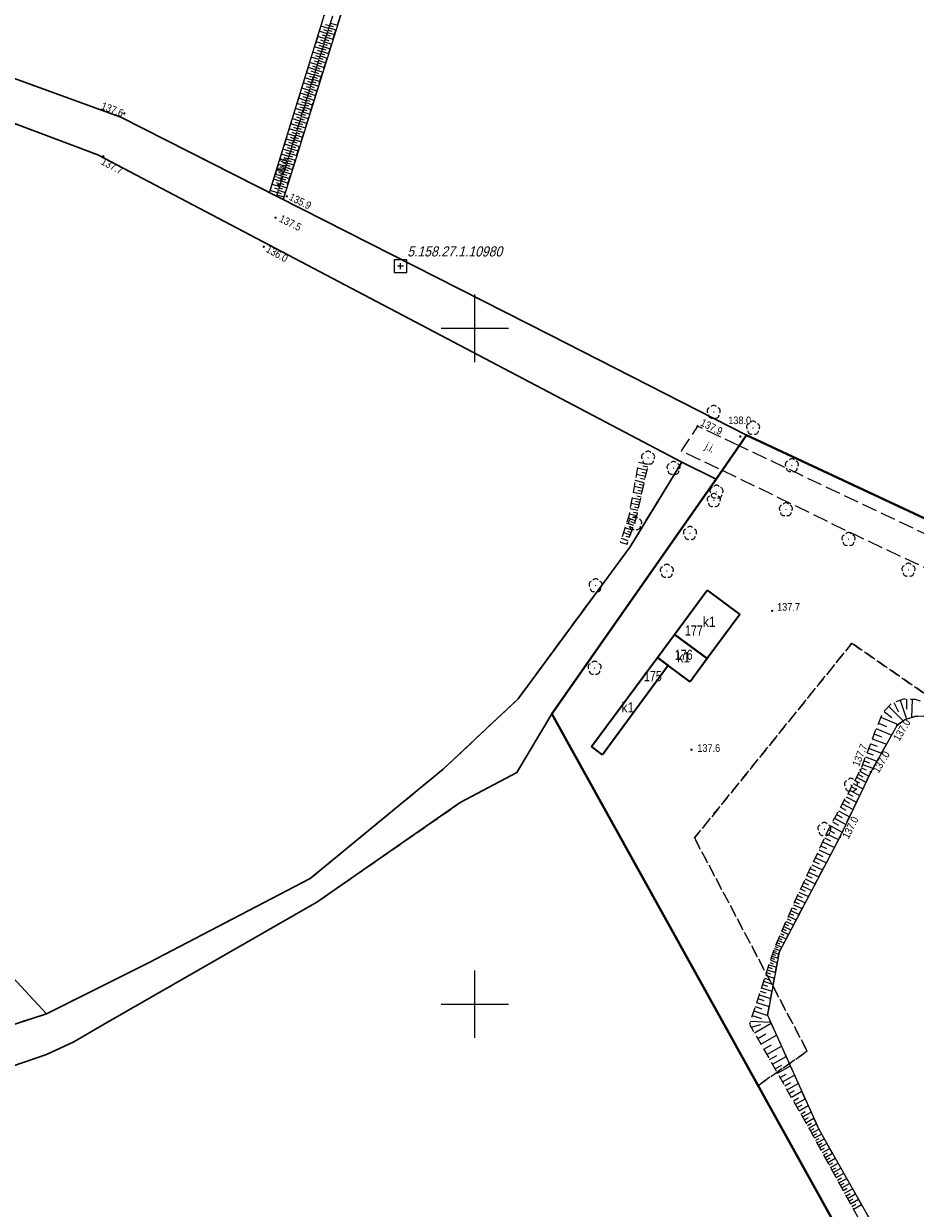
# Model space of a CAD drawing. Header units: metres. Extents: x 5548743 to 5556416, y 5707500 to 5714000.
# Tile 98 of 203: x 5553033 to 5553165, y 5711170 to 5711345. Entities that reach past the tile are written whole.
import ezdxf
from ezdxf.enums import TextEntityAlignment as Align

# ---------------------------------------------------------------- set-up
doc = ezdxf.new("R2010")
doc.units = ezdxf.units.M
doc.header["$MEASUREMENT"] = 0
for name, pattern in [('1.5_0.75', [2.25, 1.5, -0.75]), ('2.25_0.75', [3, 2.25, -0.75]), ('219-1000', [0])]:
    doc.linetypes.add(name, pattern=pattern)
doc.layers.get('0').update_dxf_attribs({"color": 2, "linetype": 'CONTINUOUS', "lineweight": 5})
for name, color, linetype in [('000 Inne (niezydentyfikowane)', 7, 'CONTINUOUS'), ('216-obręb ewidencyjny', 7, 'CONTINUOUS'), ('217-kontur klasyfikacyjny', 7, 'CONTINUOUS'), ('218-kontur użytku gruntowego', 7, 'CONTINUOUS'), ('219-działka ewidencyjna', 7, 'CONTINUOUS'), ('312-budynek ewidencyjny', 7, 'CONTINUOUS'), ('312-oznaczenie budynku ewidencyjnego', 7, 'CONTINUOUS'), ('312-oznaczenie budynku ewidencyjnego-Atr117', 7, 'CONTINUOUS'), ('drzewo liściaste', 7, 'CONTINUOUS'), ('jezdnia', 7, 'CONTINUOUS'), ('jezdnia-Atr17', 7, 'CONTINUOUS'), ('pikieta naturalna', 7, 'CONTINUOUS'), ('pikieta naturalna-Atr2', 7, 'CONTINUOUS'), ('skarpa nieumocniona', 7, 'CONTINUOUS'), ('Szczegółowa osnowa geodezyjna pozioma', 7, 'CONTINUOUS'), ('Szczegółowa osnowa geodezyjna pozioma-Atr103', 7, 'CONTINUOUS'), ('woda stojąca', 7, 'CONTINUOUS'), ('Wstawianie ramki sekcyjnej z opisem', 7, 'CONTINUOUS')]:
    doc.layers.add(name, color=color, linetype=linetype)
doc.styles.get("Standard").update_dxf_attribs({"font": 'Working1250', "width": 0.75})

# ---------------------------------------------------------------- blocks, each defined once
blk = doc.blocks.new('OP021')
at = {"linetype": 'Continuous', "lineweight": 13}
h = blk.add_hatch(color=0, dxfattribs=at)
edge = h.paths.add_edge_path()
edge.add_arc((0, 0), 0.1, 0, 360)
at = {"color": 0, "linetype": 'Continuous', "lineweight": -3}
for centre, start, end in [((-0.476, 0.154), 110.388, 213.756), ((0, 0.5), 38.316, 141.684), ((0.476, 0.154), 326.244, 69.612), ((-0.294, -0.404), 182.272, 285.64), ((0.294, -0.404), 254.36, 357.728), ((0.294, -0.404), 254.36, 357.728)]:
    blk.add_arc(centre, 0.5, start, end, dxfattribs=at)
blk = doc.blocks.new('PW01')
at = {"linetype": 'Continuous', "lineweight": 13}
h = blk.add_hatch(color=0, dxfattribs=at)
edge = h.paths.add_edge_path()
edge.add_arc((0, 0), 0.18, 0, 360)
blk = doc.blocks.new('OSSP')
at = {"color": 0}
for p, q in [((-0.939, 0.938), (-0.939, -0.938)), ((-0.939, 0.938), (-0.939, -0.938)), ((0.936, 0.938), (-0.939, 0.938)), ((0.936, 0.938), (-0.939, 0.938)), ((0.45, 0), (-0.45, 0)), ((0.45, 0), (-0.45, 0)), ((0, -0.45), (0, 0.45)), ((0, -0.45), (0, 0.45)), ((0.936, -0.938), (0.936, 0.938)), ((0.936, -0.938), (0.936, 0.938)), ((-0.939, -0.938), (0.936, -0.938)), ((-0.939, -0.938), (0.936, -0.938))]:
    blk.add_line(p, q, dxfattribs=at)
blk = doc.blocks.new('RAMKA1000K')
at = {"color": 0}
for p, q in [((300, 295), (300, 305)), ((295, 300), (305, 300)), ((300, 195), (300, 205)), ((295, 200), (305, 200))]:
    blk.add_line(p, q, dxfattribs=at)

msp = doc.modelspace()

# ---------------------------------------------------------------- linework, layer by layer
at = {"layer": '000 Inne (niezydentyfikowane)', "color": 252, "linetype": 'Continuous', "lineweight": 18, "flags": 128}
for points in [[(5553078.63, 5711345.15), (5553079.67, 5711344.83)], [(5553078.13, 5711343.56), (5553076.98, 5711343.92)], [(5553078.37, 5711344.33), (5553077.22, 5711344.69)], [(5553078.01, 5711343.18), (5553077.44, 5711343.36)], [(5553078.25, 5711343.94), (5553077.68, 5711344.12)], [(5553078.49, 5711344.71), (5553077.91, 5711344.89)], [(5553078.09, 5711343.41), (5553078.61, 5711343.25)], [(5553078.19, 5711343.76), (5553079.24, 5711343.43)], [(5553078.3, 5711344.11), (5553078.82, 5711343.94)], [(5553078.41, 5711344.45), (5553079.46, 5711344.13)], [(5553078.52, 5711344.8), (5553079.04, 5711344.64)], [(5553077.42, 5711341.26), (5553076.27, 5711341.62)], [(5553077.66, 5711342.03), (5553076.51, 5711342.38)], [(5553077.89, 5711342.79), (5553076.74, 5711343.15)], [(5553077.54, 5711341.64), (5553076.96, 5711341.82)], [(5553077.78, 5711342.41), (5553077.2, 5711342.59)], [(5553077.55, 5711341.67), (5553078.59, 5711341.35)], [(5553077.65, 5711342.02), (5553078.17, 5711341.86)], [(5553077.76, 5711342.37), (5553078.8, 5711342.04)], [(5553077.87, 5711342.72), (5553078.39, 5711342.55)], [(5553077.98, 5711343.06), (5553079.02, 5711342.74)], [(5553076.94, 5711339.73), (5553075.8, 5711340.09)], [(5553077.18, 5711340.5), (5553076.03, 5711340.85)], [(5553077.06, 5711340.12), (5553076.49, 5711340.29)], [(5553077.3, 5711340.88), (5553076.73, 5711341.06)], [(5553077.01, 5711339.94), (5553077.53, 5711339.78)], [(5553077.11, 5711340.29), (5553078.15, 5711339.96)], [(5553077.22, 5711340.63), (5553077.74, 5711340.47)], [(5553077.33, 5711340.98), (5553078.37, 5711340.66)], [(5553077.44, 5711341.33), (5553077.96, 5711341.16)], [(5553076.47, 5711338.21), (5553075.33, 5711338.56)], [(5553076.71, 5711338.97), (5553075.56, 5711339.33)], [(5553076.35, 5711337.83), (5553075.78, 5711338.01)], [(5553076.59, 5711338.59), (5553076.02, 5711338.77)], [(5553076.82, 5711339.35), (5553076.25, 5711339.53)], [(5553076.47, 5711338.21), (5553077.51, 5711337.89)], [(5553076.58, 5711338.56), (5553077.09, 5711338.39)], [(5553076.68, 5711338.9), (5553077.72, 5711338.58)], [(5553076.79, 5711339.25), (5553077.31, 5711339.09)], [(5553076.9, 5711339.59), (5553077.94, 5711339.27)], [(5553075.76, 5711335.93), (5553074.62, 5711336.28)], [(5553076, 5711336.69), (5553074.86, 5711337.04)], [(5553076.23, 5711337.45), (5553075.09, 5711337.8)], [(5553075.88, 5711336.31), (5553075.31, 5711336.49)], [(5553076.11, 5711337.07), (5553075.54, 5711337.25)], [(5553075.93, 5711336.48), (5553076.45, 5711336.32)], [(5553076.04, 5711336.83), (5553077.07, 5711336.51)], [(5553076.15, 5711337.17), (5553076.66, 5711337.01)], [(5553076.25, 5711337.52), (5553077.29, 5711337.2)], [(5553076.36, 5711337.86), (5553076.88, 5711337.7)], [(5553075.29, 5711334.42), (5553074.15, 5711334.77)], [(5553075.52, 5711335.17), (5553074.39, 5711335.53)], [(5553075.41, 5711334.79), (5553074.84, 5711334.97)], [(5553075.64, 5711335.55), (5553075.07, 5711335.73)], [(5553075.29, 5711334.42), (5553075.8, 5711334.26)], [(5553075.4, 5711334.76), (5553076.43, 5711334.44)], [(5553075.5, 5711335.11), (5553076.02, 5711334.94)], [(5553075.61, 5711335.45), (5553076.64, 5711335.13)], [(5553075.72, 5711335.79), (5553076.23, 5711335.63)], [(5553075.82, 5711336.14), (5553076.86, 5711335.82)], [(5553074.82, 5711332.9), (5553073.69, 5711333.26)], [(5553075.05, 5711333.66), (5553073.92, 5711334.01)], [(5553074.7, 5711332.53), (5553074.13, 5711332.7)], [(5553074.94, 5711333.28), (5553074.37, 5711333.46)], [(5553075.17, 5711334.04), (5553074.6, 5711334.21)], [(5553074.75, 5711332.7), (5553075.78, 5711332.38)], [(5553074.86, 5711333.04), (5553075.38, 5711332.88)], [(5553074.97, 5711333.38), (5553076, 5711333.06)], [(5553075.07, 5711333.73), (5553075.59, 5711333.57)], [(5553075.18, 5711334.07), (5553076.21, 5711333.75)], [(5553074.12, 5711330.64), (5553072.99, 5711331)], [(5553074.35, 5711331.4), (5553073.22, 5711331.75)], [(5553074.58, 5711332.15), (5553073.45, 5711332.5)], [(5553074.23, 5711331.02), (5553073.67, 5711331.2)], [(5553074.47, 5711331.77), (5553073.9, 5711331.95)], [(5553074.22, 5711330.98), (5553074.73, 5711330.82)], [(5553074.33, 5711331.32), (5553075.35, 5711331)], [(5553074.43, 5711331.67), (5553074.95, 5711331.51)], [(5553074.54, 5711332.01), (5553075.57, 5711331.69)], [(5553074.65, 5711332.35), (5553075.16, 5711332.19)], [(5553073.65, 5711329.14), (5553072.52, 5711329.49)], [(5553073.88, 5711329.89), (5553072.75, 5711330.24)], [(5553073.76, 5711329.52), (5553073.2, 5711329.69)], [(5553074, 5711330.27), (5553073.43, 5711330.44)], [(5553073.69, 5711329.27), (5553074.71, 5711328.95)], [(5553073.79, 5711329.61), (5553074.31, 5711329.45)], [(5553073.9, 5711329.95), (5553074.93, 5711329.63)], [(5553074.01, 5711330.3), (5553074.52, 5711330.14)], [(5553074.11, 5711330.64), (5553075.14, 5711330.32)], [(5553073.18, 5711327.65), (5553072.06, 5711327.99)], [(5553073.41, 5711328.39), (5553072.29, 5711328.74)], [(5553073.07, 5711327.27), (5553072.5, 5711327.45)], [(5553073.3, 5711328.02), (5553072.74, 5711328.19)], [(5553073.53, 5711328.77), (5553072.97, 5711328.94)], [(5553073.16, 5711327.56), (5553073.67, 5711327.4)], [(5553073.26, 5711327.9), (5553074.29, 5711327.58)], [(5553073.37, 5711328.24), (5553073.88, 5711328.08)], [(5553073.47, 5711328.59), (5553074.5, 5711328.27)], [(5553073.58, 5711328.93), (5553074.09, 5711328.77)], [(5553072.49, 5711325.41), (5553071.37, 5711325.75)], [(5553072.72, 5711326.15), (5553071.6, 5711326.5)], [(5553072.95, 5711326.9), (5553071.83, 5711327.25)], [(5553072.6, 5711325.78), (5553072.04, 5711325.95)], [(5553072.83, 5711326.52), (5553072.27, 5711326.7)], [(5553072.62, 5711325.86), (5553073.65, 5711325.54)], [(5553072.73, 5711326.2), (5553073.24, 5711326.04)], [(5553072.84, 5711326.54), (5553073.86, 5711326.22)], [(5553072.94, 5711326.88), (5553073.45, 5711326.72)], [(5553073.05, 5711327.22), (5553074.07, 5711326.9)], [(5553072.02, 5711323.92), (5553070.91, 5711324.26)], [(5553072.25, 5711324.66), (5553071.14, 5711325.01)], [(5553072.14, 5711324.29), (5553071.58, 5711324.46)], [(5553072.37, 5711325.03), (5553071.81, 5711325.21)], [(5553072.1, 5711324.15), (5553072.61, 5711323.99)], [(5553072.2, 5711324.49), (5553073.22, 5711324.18)], [(5553072.31, 5711324.83), (5553072.82, 5711324.67)], [(5553072.41, 5711325.17), (5553073.43, 5711324.86)], [(5553072.52, 5711325.51), (5553073.03, 5711325.36)], [(5553071.56, 5711322.43), (5553070.45, 5711322.78)], [(5553071.79, 5711323.17), (5553070.68, 5711323.52)], [(5553071.44, 5711322.06), (5553070.89, 5711322.23)], [(5553071.68, 5711322.8), (5553071.12, 5711322.98)], [(5553071.91, 5711323.55), (5553071.35, 5711323.72)], [(5553071.57, 5711322.45), (5553072.58, 5711322.14)], [(5553071.67, 5711322.79), (5553072.18, 5711322.64)], [(5553071.78, 5711323.13), (5553072.8, 5711322.82)], [(5553071.88, 5711323.47), (5553072.39, 5711323.31)], [(5553071.99, 5711323.81), (5553073.01, 5711323.5)], [(5553071.1, 5711320.94), (5553069.99, 5711321.28)], [(5553071.33, 5711321.69), (5553070.22, 5711322.04)], [(5553070.97, 5711320.53), (5553070.41, 5711320.71)], [(5553071.21, 5711321.32), (5553070.66, 5711321.49)], [(5553070.93, 5711320.42), (5553071.95, 5711320.1)], [(5553071.04, 5711320.76), (5553071.55, 5711320.6)], [(5553071.14, 5711321.1), (5553072.16, 5711320.78)], [(5553071.25, 5711321.44), (5553071.76, 5711321.28)], [(5553071.36, 5711321.78), (5553072.37, 5711321.46)], [(5553071.46, 5711322.12), (5553071.97, 5711321.96)], [(5553070.81, 5711320.02), (5553069.7, 5711320.36)], [(5553070.72, 5711319.74), (5553071.74, 5711319.43)], [(5553070.83, 5711320.08), (5553071.34, 5711319.92)], [(5553125.29, 5711278.05), (5553123.91, 5711278.36)], [(5553125.5, 5711278.97), (5553124.09, 5711279.29)], [(5553125.4, 5711278.51), (5553124.7, 5711278.67)], [(5553125.61, 5711279.44), (5553124.89, 5711279.6)], [(5553124.89, 5711276.28), (5553123.58, 5711276.58)], [(5553125.09, 5711277.15), (5553123.75, 5711277.46)], [(5553124.99, 5711276.71), (5553124.33, 5711276.86)], [(5553125.19, 5711277.6), (5553124.51, 5711277.75)], [(5553124.51, 5711274.6), (5553123.27, 5711274.88)], [(5553124.7, 5711275.43), (5553123.43, 5711275.72)], [(5553124.6, 5711275.01), (5553123.98, 5711275.16)], [(5553124.79, 5711275.85), (5553124.15, 5711276)], [(5553124.15, 5711273.02), (5553122.98, 5711273.28)], [(5553124.33, 5711273.8), (5553123.12, 5711274.07)], [(5553124.24, 5711273.4), (5553123.64, 5711273.54)], [(5553124.42, 5711274.2), (5553123.81, 5711274.34)], [(5553123.77, 5711271.51), (5553122.68, 5711271.9)], [(5553123.98, 5711272.25), (5553122.84, 5711272.51)], [(5553123.64, 5711271.15), (5553123.1, 5711271.35)], [(5553123.89, 5711271.88), (5553123.33, 5711272.01)], [(5553124.06, 5711272.63), (5553123.48, 5711272.76)], [(5553123.02, 5711269.4), (5553121.99, 5711269.77)], [(5553123.27, 5711270.1), (5553122.22, 5711270.47)], [(5553123.52, 5711270.8), (5553122.45, 5711271.18)], [(5553123.15, 5711269.75), (5553122.63, 5711269.94)], [(5553123.39, 5711270.45), (5553122.86, 5711270.64)], [(5553122.72, 5711268.54), (5553121.72, 5711268.9)], [(5553122.89, 5711269.03), (5553122.38, 5711269.21)], [(5553163.88, 5711245.12), (5553163.89, 5711243.65)], [(5553164.75, 5711245.07), (5553164.62, 5711242.4)], [(5553160.57, 5711243.3), (5553161.71, 5711242.41)], [(5553161.26, 5711244.03), (5553163.39, 5711241.91)], [(5553162.04, 5711244.62), (5553162.72, 5711243.26)], [(5553162.95, 5711244.95), (5553163.91, 5711242.17)], [(5553159.75, 5711241.59), (5553160.94, 5711241.09)], [(5553160.11, 5711242.45), (5553162.68, 5711241.38)], [(5553159.1, 5711239.99), (5553160.21, 5711239.57)], [(5553159.41, 5711240.77), (5553161.7, 5711239.82)], [(5553158.55, 5711238.53), (5553159.55, 5711238.15)], [(5553158.82, 5711239.24), (5553160.93, 5711238.44)], [(5553157.82, 5711236.6), (5553159.52, 5711235.95)], [(5553158.05, 5711237.2), (5553158.95, 5711236.87)], [(5553158.29, 5711237.85), (5553160.18, 5711237.13)], [(5553157.2, 5711234.95), (5553157.92, 5711234.68)], [(5553157.39, 5711235.47), (5553158.92, 5711234.89)], [(5553157.6, 5711236.02), (5553158.41, 5711235.71)], [(5553156.25, 5711233.1), (5553156.96, 5711232.72)], [(5553156.5, 5711233.56), (5553157.89, 5711232.82)], [(5553156.74, 5711234.02), (5553157.43, 5711233.65)], [(5553156.98, 5711234.47), (5553158.33, 5711233.75)], [(5553155.22, 5711231.18), (5553155.97, 5711230.78)], [(5553155.48, 5711231.67), (5553156.97, 5711230.88)], [(5553155.74, 5711232.16), (5553156.47, 5711231.77)], [(5553156, 5711232.63), (5553157.43, 5711231.86)], [(5553154.4, 5711229.66), (5553155.98, 5711228.81)], [(5553154.68, 5711230.17), (5553155.46, 5711229.76)], [(5553154.95, 5711230.68), (5553156.48, 5711229.86)], [(5553153.25, 5711227.51), (5553154.94, 5711226.6)], [(5553153.54, 5711228.06), (5553154.37, 5711227.61)], [(5553153.83, 5711228.6), (5553155.47, 5711227.72)], [(5553154.12, 5711229.13), (5553154.92, 5711228.7)], [(5553152.33, 5711225.8), (5553153.22, 5711225.32)], [(5553152.64, 5711226.38), (5553154.39, 5711225.44)], [(5553152.95, 5711226.95), (5553153.81, 5711226.49)], [(5553151.76, 5711224.6), (5553152.65, 5711224.18)], [(5553152.04, 5711225.2), (5553153.85, 5711224.35)], [(5553150.66, 5711222.27), (5553151.5, 5711221.87)], [(5553150.93, 5711222.84), (5553152.63, 5711222.04)], [(5553151.2, 5711223.42), (5553152.06, 5711223.01)], [(5553151.48, 5711224), (5553153.23, 5711223.18)], [(5553149.88, 5711220.61), (5553151.48, 5711219.86)], [(5553150.14, 5711221.16), (5553150.95, 5711220.77)], [(5553150.4, 5711221.71), (5553152.04, 5711220.93)], [(5553149.13, 5711219.03), (5553149.9, 5711218.67)], [(5553149.38, 5711219.55), (5553150.93, 5711218.82)], [(5553149.63, 5711220.08), (5553150.41, 5711219.71)], [(5553148.19, 5711217.04), (5553148.91, 5711216.7)], [(5553148.42, 5711217.52), (5553149.88, 5711216.84)], [(5553148.65, 5711218.02), (5553149.39, 5711217.67)], [(5553148.89, 5711218.52), (5553150.39, 5711217.81)], [(5553147.55, 5711215.61), (5553148.91, 5711215.01)], [(5553147.75, 5711216.08), (5553148.45, 5711215.77)], [(5553147.96, 5711216.55), (5553149.39, 5711215.92)], [(5553146.77, 5711213.84), (5553148, 5711213.29)], [(5553146.95, 5711214.27), (5553147.59, 5711213.99)], [(5553147.15, 5711214.7), (5553148.44, 5711214.13)], [(5553147.34, 5711215.15), (5553148.01, 5711214.86)], [(5553145.89, 5711211.86), (5553146.44, 5711211.62)], [(5553146.06, 5711212.23), (5553147.18, 5711211.74)], [(5553146.23, 5711212.62), (5553146.8, 5711212.37)], [(5553146.4, 5711213.02), (5553147.58, 5711212.5)], [(5553146.58, 5711213.42), (5553147.19, 5711213.16)], [(5553145.12, 5711210.1), (5553146.09, 5711209.67)], [(5553145.26, 5711210.44), (5553145.76, 5711210.22)], [(5553145.42, 5711210.78), (5553146.44, 5711210.33)], [(5553145.57, 5711211.13), (5553146.09, 5711210.9)], [(5553145.73, 5711211.49), (5553146.8, 5711211.02)], [(5553144.33, 5711208.25), (5553145.19, 5711207.96)], [(5553144.43, 5711208.55), (5553144.87, 5711208.36)], [(5553144.56, 5711208.84), (5553145.44, 5711208.45)], [(5553144.7, 5711209.14), (5553145.15, 5711208.95)], [(5553144.83, 5711209.46), (5553145.76, 5711209.05)], [(5553144.97, 5711209.77), (5553145.45, 5711209.57)], [(5553143.75, 5711206.49), (5553144.76, 5711206.16)], [(5553143.86, 5711206.81), (5553144.34, 5711206.65)], [(5553143.96, 5711207.11), (5553144.88, 5711206.81)], [(5553144.05, 5711207.4), (5553144.49, 5711207.26)], [(5553144.15, 5711207.68), (5553144.99, 5711207.41)], [(5553144.23, 5711207.96), (5553144.64, 5711207.82)], [(5553143.29, 5711205.08), (5553144.49, 5711204.69)], [(5553143.41, 5711205.46), (5553143.99, 5711205.27)], [(5553143.53, 5711205.82), (5553144.63, 5711205.46)], [(5553143.65, 5711206.16), (5553144.17, 5711205.99)], [(5553142.74, 5711203.4), (5553144.17, 5711202.93)], [(5553142.89, 5711203.85), (5553143.57, 5711203.62)], [(5553143.03, 5711204.28), (5553144.33, 5711203.85)], [(5553143.16, 5711204.69), (5553143.79, 5711204.48)], [(5553142.08, 5711201.39), (5553143.78, 5711200.83)], [(5553142.25, 5711201.93), (5553143.07, 5711201.66)], [(5553142.42, 5711202.44), (5553143.98, 5711201.93)], [(5553142.58, 5711202.93), (5553143.33, 5711202.68)], [(5553141.5, 5711199.64), (5553142.47, 5711199.32)], [(5553141.7, 5711200.25), (5553143.56, 5711199.64)], [(5553141.9, 5711200.83), (5553142.78, 5711200.54)], [(5553141.07, 5711198.33), (5553142.41, 5711197.89)], [(5553141.29, 5711199), (5553143.36, 5711198.32)], [(5553140.8, 5711197.49), (5553143.79, 5711197.36)], [(5553140.9, 5711196.61), (5553142.34, 5711196.98)], [(5553141.39, 5711195.75), (5553143.87, 5711197.17)], [(5553141.87, 5711194.91), (5553143.07, 5711195.6)], [(5553142.33, 5711194.1), (5553144.66, 5711195.43)], [(5553142.78, 5711193.32), (5553143.91, 5711193.96)], [(5553143.21, 5711192.56), (5553145.39, 5711193.81)], [(5553143.63, 5711191.83), (5553144.69, 5711192.43)], [(5553144.04, 5711191.12), (5553146.08, 5711192.28)], [(5553144.43, 5711190.43), (5553145.42, 5711191)], [(5553144.81, 5711189.77), (5553146.72, 5711190.86)], [(5553145.18, 5711189.13), (5553146.1, 5711189.65)], [(5553145.54, 5711188.5), (5553147.32, 5711189.52)], [(5553145.88, 5711187.9), (5553146.74, 5711188.4)], [(5553146.21, 5711187.32), (5553147.88, 5711188.28)], [(5553146.54, 5711186.76), (5553147.34, 5711187.22)], [(5553146.85, 5711186.22), (5553148.41, 5711187.11)], [(5553147.15, 5711185.69), (5553147.9, 5711186.12)], [(5553147.44, 5711185.18), (5553148.9, 5711186.02)], [(5553147.72, 5711184.69), (5553148.43, 5711185.09)], [(5553147.99, 5711184.21), (5553149.36, 5711185)], [(5553148.26, 5711183.75), (5553148.92, 5711184.13)], [(5553148.51, 5711183.31), (5553149.79, 5711184.04)], [(5553148.76, 5711182.88), (5553149.38, 5711183.23)], [(5553149, 5711182.46), (5553150.19, 5711183.15)], [(5553149.23, 5711182.06), (5553149.81, 5711182.39)], [(5553149.45, 5711181.67), (5553150.57, 5711182.31)], [(5553149.67, 5711181.29), (5553150.21, 5711181.6)], [(5553149.87, 5711180.92), (5553150.93, 5711181.51)], [(5553150.07, 5711180.56), (5553150.6, 5711180.86)], [(5553150.26, 5711180.21), (5553151.32, 5711180.79)], [(5553150.46, 5711179.86), (5553150.99, 5711180.15)], [(5553150.65, 5711179.5), (5553151.72, 5711180.09)], [(5553150.85, 5711179.14), (5553151.38, 5711179.44)], [(5553151.04, 5711178.79), (5553152.12, 5711179.38)], [(5553151.24, 5711178.43), (5553151.78, 5711178.72)], [(5553151.44, 5711178.06), (5553152.53, 5711178.66)], [(5553151.64, 5711177.7), (5553152.19, 5711178)], [(5553151.84, 5711177.34), (5553152.94, 5711177.94)], [(5553152.04, 5711176.97), (5553152.59, 5711177.27)], [(5553152.24, 5711176.6), (5553153.35, 5711177.21)], [(5553152.44, 5711176.23), (5553153, 5711176.54)], [(5553152.65, 5711175.86), (5553153.77, 5711176.48)], [(5553152.85, 5711175.49), (5553153.42, 5711175.8)], [(5553153.06, 5711175.11), (5553154.19, 5711175.73)], [(5553153.27, 5711174.74), (5553153.83, 5711175.05)], [(5553153.47, 5711174.36), (5553154.61, 5711174.98)], [(5553153.68, 5711173.98), (5553154.26, 5711174.29)], [(5553153.89, 5711173.59), (5553155.04, 5711174.23)], [(5553154.1, 5711173.21), (5553154.68, 5711173.53)], [(5553154.31, 5711172.83), (5553155.48, 5711173.46)], [(5553154.53, 5711172.44), (5553155.11, 5711172.76)], [(5553154.74, 5711172.05), (5553155.91, 5711172.69)], [(5553154.95, 5711171.66), (5553155.54, 5711171.98)], [(5553155.17, 5711171.27), (5553156.35, 5711171.92)], [(5553155.38, 5711170.87), (5553155.98, 5711171.2)], [(5553155.6, 5711170.48), (5553156.8, 5711171.13)], [(5553155.82, 5711170.08), (5553156.42, 5711170.41)], [(5553156.04, 5711169.68), (5553157.24, 5711170.34)]]:
    msp.add_lwpolyline(points, dxfattribs=at)
at = {"layer": '216-obręb ewidencyjny', "color": 4, "linetype": 'Continuous', "lineweight": 35, "flags": 128}
for points in [[(5553303.29, 5711172.41), (5553245.53, 5711230.59), (5553201.96, 5711255.35), (5553140.19, 5711284.18), (5553135.72, 5711277.69), (5553111.42, 5711242.97), (5553187.3, 5711106.28), (5553112.55, 5711070.64), (5552871.37, 5711055.67), (5552911.56, 5711176.56), (5552902.55, 5711179.99), (5552857.56, 5711200.05), (5552823.52, 5711222.08), (5552811.69, 5711238.16), (5552792.63, 5711262.96), (5552771.45, 5711305.07), (5552757.83, 5711364.93), (5552755.89, 5711371.71), (5552732.07, 5711369.95), (5552708.66, 5711378.89), (5552680.03, 5711429.79), (5552679.16, 5711442.78), (5552714.87, 5711541.1)], [(5552714.87, 5711541.1), (5552679.16, 5711442.78), (5552680.03, 5711429.79), (5552708.66, 5711378.89), (5552732.07, 5711369.95), (5552755.89, 5711371.71), (5552757.83, 5711364.93), (5552771.45, 5711305.07), (5552792.63, 5711262.96), (5552811.69, 5711238.16), (5552823.52, 5711222.08), (5552857.56, 5711200.05), (5552902.55, 5711179.99), (5552911.56, 5711176.56), (5552871.37, 5711055.67), (5553112.55, 5711070.64), (5553187.3, 5711106.28), (5553111.42, 5711242.97), (5553135.72, 5711277.69), (5553140.19, 5711284.18), (5553201.96, 5711255.35), (5553245.53, 5711230.59), (5553303.29, 5711172.41)]]:
    msp.add_lwpolyline(points, dxfattribs=at)
at = {"layer": '217-kontur klasyfikacyjny', "color": 3, "linetype": '1.5_0.75', "lineweight": 18, "flags": 128}
for points in [[(5553044.21, 5711325.64), (5553008.62, 5711339)], [(5553130.63, 5711280.19), (5553044.21, 5711325.64)], [(5553122.99, 5711267.66), (5553130.63, 5711280.19)], [(5553106.42, 5711245.18), (5553122.99, 5711267.66)], [(5553095.33, 5711234.76), (5553106.42, 5711245.18)], [(5553075.64, 5711218.6), (5553095.33, 5711234.76)], [(5553051.79, 5711206.16), (5553075.64, 5711218.6)], [(5553036.59, 5711198.58), (5553051.79, 5711206.16)], [(5553010.27, 5711190), (5553036.59, 5711198.58)]]:
    msp.add_lwpolyline(points, dxfattribs=at)
at = {"layer": '218-kontur użytku gruntowego', "color": 70, "linetype": '1.5_0.75', "lineweight": 18, "flags": 128}
for points in [[(5553009.97, 5711344.87), (5553047.63, 5711331.22)], [(5553047.63, 5711331.22), (5553009.97, 5711344.87)], [(5553044.21, 5711325.64), (5553008.62, 5711339)], [(5553008.62, 5711339), (5553044.21, 5711325.64)], [(5553047.63, 5711331.22), (5553111.13, 5711299.01)], [(5553111.13, 5711299.01), (5553047.63, 5711331.22)], [(5553130.63, 5711280.19), (5553044.21, 5711325.64)], [(5553044.21, 5711325.64), (5553130.63, 5711280.19)], [(5553111.13, 5711299.01), (5553140.19, 5711284.18)], [(5553140.19, 5711284.18), (5553111.13, 5711299.01)], [(5553140.19, 5711284.18), (5553135.72, 5711277.69)], [(5553135.72, 5711277.69), (5553140.19, 5711284.18)], [(5553140.19, 5711284.18), (5553201.96, 5711255.35)], [(5553201.96, 5711255.35), (5553140.19, 5711284.18)], [(5553122.99, 5711267.66), (5553130.63, 5711280.19)], [(5553130.63, 5711280.19), (5553122.99, 5711267.66)], [(5553135.72, 5711277.69), (5553111.42, 5711242.97)], [(5553111.42, 5711242.97), (5553135.72, 5711277.69)], [(5553106.42, 5711245.18), (5553122.99, 5711267.66)], [(5553122.99, 5711267.66), (5553106.42, 5711245.18)], [(5553155.81, 5711253.39), (5553132.52, 5711224.59)], [(5553132.52, 5711224.59), (5553155.81, 5711253.39)], [(5553264.63, 5711178.05), (5553155.81, 5711253.39)], [(5553155.81, 5711253.39), (5553264.63, 5711178.05)], [(5553095.33, 5711234.76), (5553106.42, 5711245.18)], [(5553106.42, 5711245.18), (5553095.33, 5711234.76)], [(5553106.23, 5711234.26), (5553111.42, 5711242.97)], [(5553111.42, 5711242.97), (5553141.95, 5711187.99)], [(5553075.64, 5711218.6), (5553095.33, 5711234.76)], [(5553095.33, 5711234.76), (5553075.64, 5711218.6)], [(5553097.83, 5711229.81), (5553106.23, 5711234.26)], [(5553076.62, 5711215.09), (5553097.83, 5711229.81)], [(5553132.52, 5711224.59), (5553149.21, 5711193.04)], [(5553149.21, 5711193.04), (5553132.52, 5711224.59)], [(5553051.79, 5711206.16), (5553075.64, 5711218.6)], [(5553075.64, 5711218.6), (5553051.79, 5711206.16)], [(5553045.05, 5711196.99), (5553076.62, 5711215.09)], [(5553036.59, 5711198.58), (5553051.79, 5711206.16)], [(5553051.79, 5711206.16), (5553036.59, 5711198.58)], [(5553010.27, 5711190), (5553036.59, 5711198.58)], [(5553036.59, 5711198.58), (5553010.27, 5711190)], [(5553040.64, 5711194.44), (5553045.05, 5711196.99)], [(5553036.63, 5711192.55), (5553040.64, 5711194.44)], [(5553021.34, 5711187.33), (5553036.63, 5711192.55)], [(5553149.21, 5711193.04), (5553141.95, 5711187.99)], [(5553141.95, 5711187.99), (5553149.21, 5711193.04)], [(5553141.95, 5711187.99), (5553180.07, 5711119.31)]]:
    msp.add_lwpolyline(points, dxfattribs=at)
at = {"layer": '219-działka ewidencyjna', "color": 94, "linetype": '219-1000', "lineweight": 30, "flags": 128}
for points in [[(5553009.97, 5711344.87), (5553047.63, 5711331.22)], [(5553008.62, 5711339), (5553044.21, 5711325.64)], [(5553047.63, 5711331.22), (5553111.13, 5711299.01)], [(5553044.21, 5711325.64), (5553130.63, 5711280.19)], [(5553111.13, 5711299.01), (5553140.19, 5711284.18)], [(5553135.72, 5711277.69), (5553140.19, 5711284.18)], [(5553140.19, 5711284.18), (5553201.96, 5711255.35)], [(5553130.63, 5711280.19), (5553122.99, 5711267.66)], [(5553130.63, 5711280.19), (5553135.72, 5711277.69)], [(5553135.72, 5711277.69), (5553111.42, 5711242.97)], [(5553122.99, 5711267.66), (5553106.42, 5711245.18)], [(5553106.42, 5711245.18), (5553095.33, 5711234.76)], [(5553106.23, 5711234.26), (5553111.42, 5711242.97)], [(5553111.42, 5711242.97), (5553187.3, 5711106.28)], [(5553095.33, 5711234.76), (5553075.64, 5711218.6)], [(5553106.23, 5711234.26), (5553097.83, 5711229.81)], [(5553097.83, 5711229.81), (5553076.62, 5711215.09)], [(5553075.64, 5711218.6), (5553051.79, 5711206.16)], [(5553076.62, 5711215.09), (5553045.05, 5711196.99)], [(5553051.79, 5711206.16), (5553036.59, 5711198.58)], [(5553036.59, 5711198.58), (5553010.27, 5711190)], [(5553045.05, 5711196.99), (5553040.64, 5711194.44)], [(5553040.64, 5711194.44), (5553036.63, 5711192.55)], [(5553036.63, 5711192.55), (5553021.34, 5711187.33)]]:
    msp.add_lwpolyline(points, dxfattribs=at)
at = {"layer": '312-budynek ewidencyjny', "color": 252, "linetype": 'Continuous', "lineweight": 35, "flags": 128}
for points in [[(5553129.56, 5711254.7), (5553134.38, 5711261.23)], [(5553134.38, 5711261.23), (5553139.21, 5711257.66)], [(5553139.21, 5711257.66), (5553134.4, 5711251.12)], [(5553127.04, 5711251.29), (5553129.56, 5711254.7)], [(5553129.56, 5711254.7), (5553134.4, 5711251.12)], [(5553134.4, 5711251.12), (5553129.56, 5711254.7)], [(5553117.29, 5711238.1), (5553127.04, 5711251.29)], [(5553128.62, 5711250.11), (5553127.04, 5711251.29)], [(5553127.04, 5711251.29), (5553128.62, 5711250.11)], [(5553134.4, 5711251.12), (5553131.89, 5711247.71)], [(5553128.62, 5711250.11), (5553118.9, 5711236.9)], [(5553131.89, 5711247.71), (5553128.62, 5711250.11)], [(5553118.9, 5711236.9), (5553117.29, 5711238.1)]]:
    msp.add_lwpolyline(points, dxfattribs=at)
at = {"layer": 'jezdnia', "color": 252, "linetype": '2.25_0.75', "lineweight": 18, "flags": 128}
for points in [[(5553139.11, 5711282.61), (5553132.97, 5711285.5), (5553130.55, 5711281.85), (5553136.62, 5711279)], [(5553136.62, 5711279), (5553156.62, 5711269.27), (5553186, 5711255.5), (5553191.98, 5711252.03), (5553227.66, 5711234.11), (5553238.87, 5711226.82), (5553247.01, 5711221.15), (5553254.24, 5711213.67), (5553264.25, 5711202.99), (5553285.22, 5711180.75), (5553287.16, 5711183.27), (5553261.6, 5711211.94), (5553249.88, 5711224.64), (5553241.64, 5711230.79), (5553230.1, 5711237.36), (5553208, 5711248.74), (5553188.55, 5711259.18), (5553139.11, 5711282.61)]]:
    msp.add_lwpolyline(points, close=True, dxfattribs=at)
at = {"layer": 'skarpa nieumocniona', "color": 252, "linetype": '1.5_0.75', "lineweight": 18, "flags": 128}
for points in [[(5553069.61, 5711320.07), (5553070.66, 5711319.54), (5553110.68, 5711448.17), (5553109.35, 5711448.65)], [(5553069.61, 5711320.07), (5553070.66, 5711319.54), (5553110.68, 5711448.17), (5553109.35, 5711448.65)], [(5553071.62, 5711319.05), (5553111.86, 5711447.85), (5553110.68, 5711448.17), (5553070.66, 5711319.54)], [(5553071.62, 5711319.05), (5553111.86, 5711447.85), (5553110.68, 5711448.17), (5553070.66, 5711319.54)], [(5553125.7, 5711279.84), (5553124.24, 5711280.13), (5553122.78, 5711272.21), (5553121.54, 5711268.35), (5553122.55, 5711268.07), (5553123.88, 5711271.83)], [(5553125.7, 5711279.84), (5553124.24, 5711280.13), (5553122.78, 5711272.21), (5553121.54, 5711268.35), (5553122.55, 5711268.07), (5553123.88, 5711271.83)], [(5553154.92, 5711165.3), (5553158.52, 5711168.09), (5553150.98, 5711181.4), (5553143.33, 5711198.38), (5553145.04, 5711207.69), (5553154.04, 5711224.71), (5553158.61, 5711234.34), (5553162.52, 5711241.27), (5553163.63, 5711242.08), (5553165.3, 5711242.62), (5553166.94, 5711242.58), (5553178.13, 5711237.01), (5553192.45, 5711229.48), (5553210.38, 5711218.36), (5553213.64, 5711216.29), (5553229.18, 5711205.19), (5553255.88, 5711180.58), (5553263.96, 5711173.04), (5553260.44, 5711167.92), (5553258.22, 5711165.72), (5553258.4, 5711165.43), (5553255.29, 5711163.23), (5553255.53, 5711162.73), (5553254.07, 5711161.84), (5553253.83, 5711162.28), (5553252.67, 5711161.46), (5553252.52, 5711161.83), (5553233.14, 5711151.04), (5553200.91, 5711136.45), (5553188.5, 5711132.91), (5553188.87, 5711131.05), (5553202.19, 5711134.44), (5553233.78, 5711148.59), (5553255.61, 5711160.67), (5553262.01, 5711166.63), (5553266.2, 5711173.52), (5553229.27, 5711208.17), (5553212.5, 5711220.3), (5553193.37, 5711231.34), (5553178.25, 5711239.33), (5553167.04, 5711244.54), (5553165.24, 5711245.05), (5553163.46, 5711245.14), (5553161.7, 5711244.49), (5553160.39, 5711243.12), (5553159.28, 5711240.46), (5553157.09, 5711234.67), (5553152.27, 5711225.68), (5553147.97, 5711216.57), (5553144.42, 5711208.52), (5553140.65, 5711197.04), (5553149.68, 5711181.27), (5553157.01, 5711167.91), (5553154.61, 5711165.85)], [(5553154.92, 5711165.3), (5553158.52, 5711168.09), (5553150.98, 5711181.4), (5553143.33, 5711198.38), (5553145.04, 5711207.69), (5553154.04, 5711224.71), (5553158.61, 5711234.34), (5553162.52, 5711241.27), (5553163.63, 5711242.08), (5553165.3, 5711242.62), (5553166.94, 5711242.58), (5553178.13, 5711237.01), (5553192.45, 5711229.48), (5553210.38, 5711218.36), (5553213.64, 5711216.29), (5553229.18, 5711205.19), (5553255.88, 5711180.58), (5553263.96, 5711173.04), (5553260.44, 5711167.92), (5553258.22, 5711165.72), (5553258.4, 5711165.43), (5553255.29, 5711163.23), (5553255.53, 5711162.73), (5553254.07, 5711161.84), (5553253.83, 5711162.28), (5553252.67, 5711161.46), (5553252.52, 5711161.83), (5553233.14, 5711151.04), (5553200.91, 5711136.45), (5553188.5, 5711132.91), (5553188.87, 5711131.05), (5553202.19, 5711134.44), (5553233.78, 5711148.59), (5553255.61, 5711160.67), (5553262.01, 5711166.63), (5553266.2, 5711173.52), (5553229.27, 5711208.17), (5553212.5, 5711220.3), (5553193.37, 5711231.34), (5553178.25, 5711239.33), (5553167.04, 5711244.54), (5553165.24, 5711245.05), (5553163.46, 5711245.14), (5553161.7, 5711244.49), (5553160.39, 5711243.12), (5553159.28, 5711240.46), (5553157.09, 5711234.67), (5553152.27, 5711225.68), (5553147.97, 5711216.57), (5553144.42, 5711208.52), (5553140.65, 5711197.04), (5553149.68, 5711181.27), (5553157.01, 5711167.91), (5553154.61, 5711165.85)]]:
    msp.add_lwpolyline(points, close=True, dxfattribs=at)
at = {"layer": 'woda stojąca', "color": 141, "linetype": 'Continuous', "lineweight": 18, "flags": 128}
for points in [[(5552972.91, 5711354), (5553009.97, 5711344.87), (5553047.63, 5711331.22), (5553069.61, 5711320.07), (5553109.35, 5711448.65), (5553013.31, 5711480.94)], [(5553071.62, 5711319.05), (5553111.13, 5711299.01), (5553140.19, 5711284.18), (5553198.22, 5711257.08), (5553244.6, 5711403.37), (5553161.58, 5711431.69), (5553111.86, 5711447.85)]]:
    msp.add_lwpolyline(points, close=True, dxfattribs=at)
for points in [[(5553012.76, 5711224.21), (5553036.59, 5711198.58), (5553051.79, 5711206.16), (5553075.64, 5711218.6), (5553095.33, 5711234.76), (5553106.42, 5711245.18), (5553122.99, 5711267.66), (5553130.63, 5711280.19), (5553044.21, 5711325.64), (5553008.62, 5711339)], [(5553260.44, 5711167.92), (5553263.96, 5711173.04), (5553255.88, 5711180.58), (5553229.18, 5711205.19), (5553213.64, 5711216.29), (5553210.38, 5711218.36), (5553192.45, 5711229.48), (5553178.13, 5711237.01), (5553166.94, 5711242.58), (5553165.3, 5711242.62), (5553163.63, 5711242.08), (5553162.52, 5711241.27), (5553158.61, 5711234.34), (5553154.04, 5711224.71), (5553145.04, 5711207.69), (5553143.33, 5711198.38), (5553150.98, 5711181.4), (5553158.52, 5711168.09)]]:
    msp.add_lwpolyline(points, dxfattribs=at)

# ---------------------------------------------------------------- block references
at = {"layer": 'drzewo liściaste', "color": 3, "linetype": 'Continuous', "lineweight": 18}
for p in [(5553135.36, 5711287.59), (5553141.19, 5711285.24), (5553125.65, 5711280.82), (5553129.41, 5711279.3), (5553146.93, 5711279.7), (5553135.77, 5711275.79), (5553135.38, 5711274.54), (5553146.04, 5711273.18), (5553123.73, 5711271.12), (5553131.85, 5711269.67), (5553155.31, 5711268.78), (5553128.42, 5711264.08), (5553164.19, 5711264.24), (5553117.88, 5711261.93), (5553117.73, 5711249.73), (5553155.68, 5711232.42), (5553151.74, 5711225.87)]:
    msp.add_blockref('OP021', p, dxfattribs=at)
at = {"layer": 'pikieta naturalna', "color": 252, "linetype": 'Continuous', "lineweight": 13}
for p in [(5553048.13, 5711331.77), (5553045.02, 5711325.43), (5553070.89, 5711321.17), (5553072.17, 5711319.51), (5553070.52, 5711316.35), (5553068.76, 5711312.06), (5553132.97, 5711285.5), (5553139.3, 5711283.98), (5553144.01, 5711258.19), (5553162.52, 5711241.27), (5553132.07, 5711237.64), (5553157.09, 5711234.67), (5553158.61, 5711234.34), (5553154.04, 5711224.71)]:
    msp.add_blockref('PW01', p, dxfattribs=at)
at = {"layer": 'Szczegółowa osnowa geodezyjna pozioma', "color": 252, "linetype": 'Continuous', "lineweight": 13}
msp.add_blockref('OSSP', (5553089.004, 5711309.162), dxfattribs=at)
at = {"layer": 'Wstawianie ramki sekcyjnej z opisem', "color": 8, "linetype": 'Continuous', "lineweight": 5}
msp.add_blockref('RAMKA1000K', (5552800, 5711000), dxfattribs=at)
msp.add_blockref('RAMKA1000K', (5552800, 5711000), dxfattribs=at)
msp.add_blockref('RAMKA1000K', (5552800, 5711000), dxfattribs=at)
msp.add_blockref('RAMKA1000K', (5552800, 5711000), dxfattribs=at)

# ---------------------------------------------------------------- texts
at = {"layer": '312-oznaczenie budynku ewidencyjnego', "color": 252, "linetype": 'Continuous', "lineweight": 18, "width": 0.79}
msp.add_text('177', height=1.5, dxfattribs=at).set_placement((5553131.11, 5711254.53))
for s, p in [('176', (5553130.92, 5711251.68)), ('175', (5553126.35, 5711248.53))]:
    msp.add_text(s, height=1.5, dxfattribs=at).set_placement(p, align=Align.MIDDLE_CENTER)
at = {"layer": '312-oznaczenie budynku ewidencyjnego-Atr117', "color": 252, "width": 0.9}
for p in [(5553134.69, 5711256.57), (5553130.92, 5711251.33), (5553122.65, 5711243.9)]:
    msp.add_text('k1', height=1.5, dxfattribs=at).set_placement(p, align=Align.MIDDLE_CENTER)
at = {"layer": 'jezdnia-Atr17', "color": 252, "width": 0.9}
msp.add_text('j.i.', height=1.125, rotation=331.353, dxfattribs=at).set_placement((5553134.22, 5711282.66), align=Align.MIDDLE_LEFT)
at = {"layer": 'pikieta naturalna-Atr2', "color": 252, "width": 0.9}
for s, rotation, p in [('137.6', 339.185, (5553044.6, 5711332.45)), ('137.7', 331.873, (5553044.57, 5711324.31)), ('136.6', 71.409, (5553071.22, 5711321.78)), ('135.9', 333.783, (5553072.4, 5711319.03)), ('137.5', 333.983, (5553070.94, 5711315.82)), ('136.0', 331.189, (5553068.98, 5711311.35)), ('137.9', 333.536, (5553133.28, 5711285.66)), ('137.0', 59.246, (5553162.82, 5711238.82)), ('137.7', 67.957, (5553156.86, 5711235.05)), ('137.0', 59.246, (5553159.76, 5711234.08)), ('137.0', 63.338, (5553155.32, 5711224.36))]:
    msp.add_text(s, height=1.125, rotation=rotation, dxfattribs=at).set_placement(p)
for s, p in [('138.0', (5553137.51, 5711285.81)), ('137.7', (5553144.74, 5711258.21)), ('137.6', (5553132.93, 5711237.33))]:
    msp.add_text(s, height=1.125, dxfattribs=at).set_placement(p)
at = {"layer": 'Szczegółowa osnowa geodezyjna pozioma-Atr103', "color": 252, "oblique": 15, "width": 0.9}
msp.add_text('5.158.27.1.10980', height=1.5, dxfattribs=at).set_placement((5553090.004, 5711310.162), align=Align.BOTTOM_LEFT)

doc.saveas('drawing.dxf')
